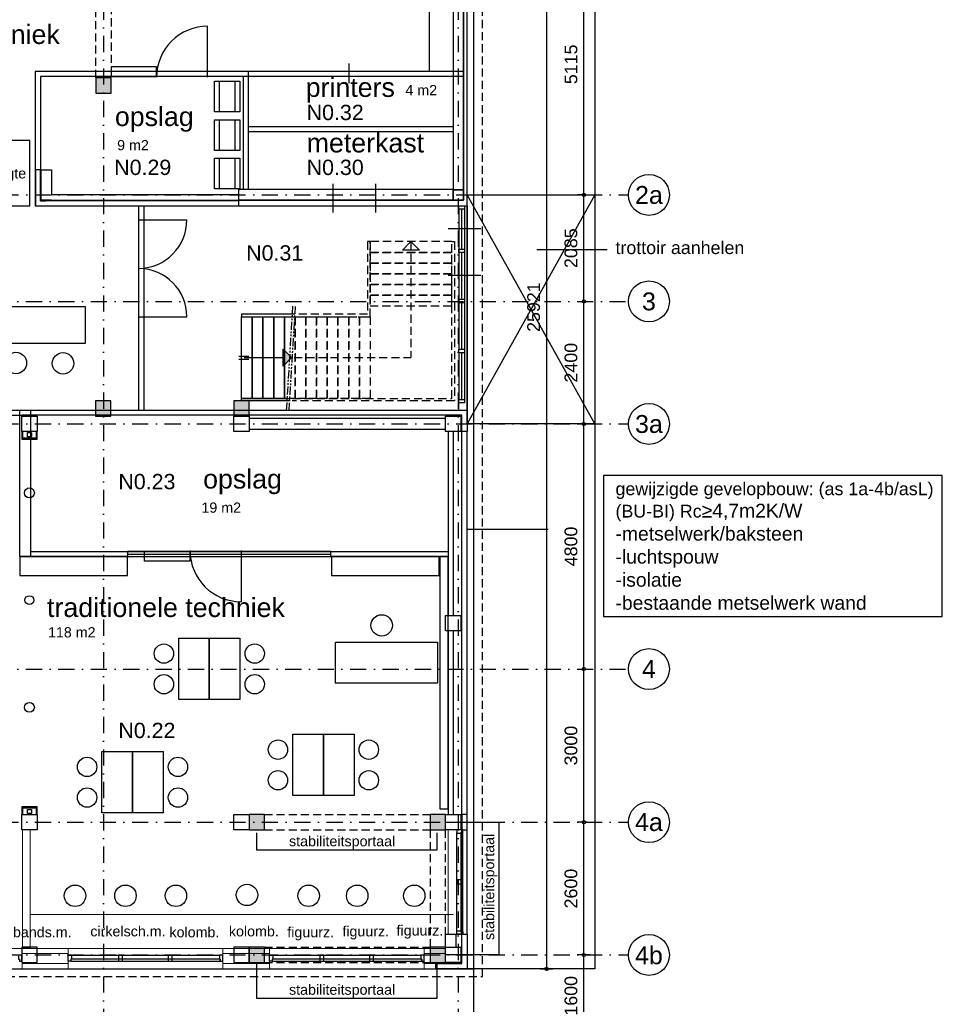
# Model space of a CAD drawing. Header units: millimetres. Extents: x 1137596 to 6076935, y -417599 to 265181.
# Tile 17 of 47: x 1212058 to 1230133, y -320038 to -300755. Entities that reach past the tile are written whole.
import ezdxf
from ezdxf.enums import TextEntityAlignment as Align

# ---------------------------------------------------------------- set-up
doc = ezdxf.new("R2010")
doc.units = ezdxf.units.MM
doc.header["$LTSCALE"] = 50
doc.header["$PDMODE"] = 3
doc.header["$PDSIZE"] = 1
for name, pattern in [('DASHDOT2', [12.7, 6.35, -3.175, 0, -3.175]), ('HIDDEN2', [4.7625, 3.175, -1.5875]), ('PHANTOM2', [31.75, 15.875, -3.175, 3.175, -3.175, 3.175, -3.175])]:
    doc.linetypes.add(name, pattern=pattern)
doc.layers.get('0').update_dxf_attribs({"linetype": 'CONTINUOUS'})
doc.layers.get('DEFPOINTS').update_dxf_attribs({"linetype": 'CONTINUOUS'})
for name, color, linetype in [('Afbreek-Alg-Az', 8, 'PHANTOM2'), ('AL21----_BUITENWAND', 3, 'CONTINUOUS'), ('AL22----_BINNENWAND', 3, 'CONTINUOUS'), ('AL24----_TRAPPEN', 1, 'CONTINUOUS'), ('AL28----_KONSTRUKTIES', 4, 'CONTINUOUS'), ('AL31----_BUITENKOZIJN', 2, 'CONTINUOUS'), ('Alg-Dun-Arc', 8, 'CONTINUOUS'), ('bib', 7, 'CONTINUOUS'), ('bib @ 100', 7, 'CONTINUOUS'), ('BiWand-Bakst-Drs', 3, 'CONTINUOUS'), ('BuKoz-Hout-Drs', 2, 'CONTINUOUS'), ('DIM25', 1, 'CONTINUOUS'), ('Inricht-Alg-Az', 1, 'CONTINUOUS'), ('InrOpslag-Alg-Az', 1, 'CONTINUOUS'), ('stalen kolom', 1, 'CONTINUOUS'), ('Stramien-Alg-Az', 9, 'DASHDOT2'), ('Stramien-Alg-Drs', 8, 'CONTINUOUS'), ('Stramien-Alg-Txt', 2, 'CONTINUOUS'), ('Txt25', 2, 'CONTINUOUS'), ('TXT25-Oppvl', 2, 'CONTINUOUS'), ('TXT35', 3, 'CONTINUOUS')]:
    doc.layers.add(name, color=color, linetype=linetype)
doc.styles.add('BOS3', font='arial.ttf')
doc.dimstyles.new('BOS3', dxfattribs={"dimtxt": 2.5, "dimasz": 1.25, "dimexe": 1.25, "dimexo": 0, "dimgap": 1.25, "dimtad": 1, "dimdec": 3, "dimdsep": 46, "dimtxsty": 'BOS3', "dimblk": 'SMALL', "dimblk1": 'SMALL', "dimblk2": 'SMALL', "dimsah": 1, "dimcen": 2.5, "dimclrd": 1, "dimclre": 1, "dimclrt": 2, "dimadec": 4, "dimazin": 2, "dimtfac": 0.4, "dimtdec": 0, "dimtix": 1, "dimtmove": 2, "dimatfit": 3, "dimfxl": 1.25, "dimfxlon": 1, "dimtvp": 1, "dimtolj": 1, "dimarcsym": 0})

# ---------------------------------------------------------------- blocks, each defined once
blk = doc.blocks.new('*U247')
at = {"layer": 'Stramien-Alg-Drs'}
blk.add_circle((-4, 0), 4, dxfattribs=at)
at = {"layer": 'Stramien-Alg-Txt', "style": 'BOS3'}
blk.add_attdef('TEKST', text='', height=3.5, dxfattribs=at).set_placement((-4, 0), align=Align.MIDDLE)
blk = doc.blocks.new('_Small')
at = {"color": 0, "linetype": 'ByBlock', "lineweight": -2}
blk.add_circle((0, 0), 0.25, dxfattribs=at)
blk = doc.blocks.new('*D212')
at = {"layer": 'DEFPOINTS', "color": 0, "transparency": 16777216}
for p in [(775214, -579917), (775531, -579917), (774675, -584717)]:
    blk.add_point(p, dxfattribs=at)
at = {"layer": 'DIM25', "color": 1, "lineweight": -2, "transparency": 16777216}
for p, q in [((775406, -579917), (775656, -579917)), ((775531, -584717), (775531, -579917)), ((775406, -584717), (775656, -584717))]:
    blk.add_line(p, q, dxfattribs=at)
at = {"layer": 'DIM25', "color": 1, "lineweight": -2, "transparency": 16777216, "xscale": 125, "yscale": 125, "zscale": 125}
for p, rotation in [((775531, -579917), 90), ((775531, -584717), 270)]:
    blk.add_blockref('_Small', p, dxfattribs=dict(at, rotation=rotation))
at = {"layer": 'DIM25', "color": 2, "transparency": 16777216, "insert": (775278, -582317), "char_height": 250, "attachment_point": 5, "rotation": 90, "style": 'BOS3'}
blk.add_mtext('\\A1;4800', dxfattribs=at)
blk = doc.blocks.new('*D213')
at = {"layer": 'DEFPOINTS', "color": 0, "transparency": 16777216}
for p in [(775531, -590317), (775810, -590317), (775584, -591917)]:
    blk.add_point(p, dxfattribs=at)
at = {"layer": 'DIM25', "color": 1, "lineweight": -2, "transparency": 16777216}
for p, q in [((775656, -590317), (775406, -590317)), ((775531, -591917), (775531, -590317)), ((775531, -591917), (775406, -591917))]:
    blk.add_line(p, q, dxfattribs=at)
at = {"layer": 'DIM25', "color": 1, "lineweight": -2, "transparency": 16777216, "xscale": 125, "yscale": 125, "zscale": 125}
for p, rotation in [((775531, -590317), 90), ((775531, -591917), 270)]:
    blk.add_blockref('_Small', p, dxfattribs=dict(at, rotation=rotation))
at = {"layer": 'DIM25', "color": 2, "transparency": 16777216, "insert": (775278, -591117), "char_height": 250, "attachment_point": 5, "rotation": 90, "style": 'BOS3'}
blk.add_mtext('\\A1;1600', dxfattribs=at)
blk = doc.blocks.new('*D214')
at = {"layer": 'DEFPOINTS', "color": 0, "transparency": 16777216}
for p in [(775531, -587717), (775710, -587717), (775810, -590317)]:
    blk.add_point(p, dxfattribs=at)
at = {"layer": 'DIM25', "color": 1, "lineweight": -2, "transparency": 16777216}
for p, q in [((775585, -587717), (775406, -587717)), ((775531, -590317), (775531, -587717)), ((775656, -590317), (775406, -590317))]:
    blk.add_line(p, q, dxfattribs=at)
at = {"layer": 'DIM25', "color": 1, "lineweight": -2, "transparency": 16777216, "xscale": 125, "yscale": 125, "zscale": 125}
for p, rotation in [((775531, -587717), 90), ((775531, -590317), 270)]:
    blk.add_blockref('_Small', p, dxfattribs=dict(at, rotation=rotation))
at = {"layer": 'DIM25', "color": 2, "transparency": 16777216, "insert": (775278, -589017), "char_height": 250, "attachment_point": 5, "rotation": 90, "style": 'BOS3'}
blk.add_mtext('\\A1;2600', dxfattribs=at)
blk = doc.blocks.new('*D215')
at = {"layer": 'DEFPOINTS', "color": 0, "transparency": 16777216}
for p in [(774675, -584717), (775531, -584717), (775710, -587717)]:
    blk.add_point(p, dxfattribs=at)
at = {"layer": 'DIM25', "color": 1, "lineweight": -2, "transparency": 16777216}
for p, q in [((775406, -584717), (775656, -584717)), ((775531, -587717), (775531, -584717)), ((775585, -587717), (775406, -587717))]:
    blk.add_line(p, q, dxfattribs=at)
at = {"layer": 'DIM25', "color": 1, "lineweight": -2, "transparency": 16777216, "xscale": 125, "yscale": 125, "zscale": 125}
for p, rotation in [((775531, -584717), 90), ((775531, -587717), 270)]:
    blk.add_blockref('_Small', p, dxfattribs=dict(at, rotation=rotation))
at = {"layer": 'DIM25', "color": 2, "transparency": 16777216, "insert": (775278, -586217), "char_height": 250, "attachment_point": 5, "rotation": 90, "style": 'BOS3'}
blk.add_mtext('\\A1;3000', dxfattribs=at)
blk = doc.blocks.new('*D216')
at = {"layer": 'DEFPOINTS', "color": 0, "transparency": 16777216}
for p in [(775531, -570317), (775711, -570317), (775692, -575432)]:
    blk.add_point(p, dxfattribs=at)
at = {"layer": 'DIM25', "color": 1, "lineweight": -2, "transparency": 16777216}
for p, q in [((775586, -570317), (775406, -570317)), ((775531, -575432), (775531, -570317)), ((775567, -575432), (775406, -575432))]:
    blk.add_line(p, q, dxfattribs=at)
at = {"layer": 'DIM25', "color": 1, "lineweight": -2, "transparency": 16777216, "xscale": 125, "yscale": 125, "zscale": 125}
for p, rotation in [((775531, -570317), 90), ((775531, -575432), 270)]:
    blk.add_blockref('_Small', p, dxfattribs=dict(at, rotation=rotation))
at = {"layer": 'DIM25', "color": 2, "transparency": 16777216, "insert": (775278, -572875), "char_height": 250, "attachment_point": 5, "rotation": 90, "style": 'BOS3'}
blk.add_mtext('\\A1;5115', dxfattribs=at)
blk = doc.blocks.new('*D217')
at = {"layer": 'DEFPOINTS', "color": 0, "transparency": 16777216}
for p in [(775174, -577518), (775531, -577518), (775214, -579918)]:
    blk.add_point(p, dxfattribs=at)
at = {"layer": 'DIM25', "color": 1, "lineweight": -2, "transparency": 16777216}
for p, q in [((775406, -577518), (775656, -577518)), ((775531, -579918), (775531, -577518)), ((775406, -579918), (775656, -579918))]:
    blk.add_line(p, q, dxfattribs=at)
at = {"layer": 'DIM25', "color": 1, "lineweight": -2, "transparency": 16777216, "xscale": 125, "yscale": 125, "zscale": 125}
for p, rotation in [((775531, -577518), 90), ((775531, -579918), 270)]:
    blk.add_blockref('_Small', p, dxfattribs=dict(at, rotation=rotation))
at = {"layer": 'DIM25', "color": 2, "transparency": 16777216, "insert": (775278, -578718), "char_height": 250, "attachment_point": 5, "rotation": 90, "style": 'BOS3'}
blk.add_mtext('\\A1;2400', dxfattribs=at)
blk = doc.blocks.new('*D218')
at = {"layer": 'DEFPOINTS', "color": 0, "transparency": 16777216}
for p in [(775531, -575432), (775692, -575432), (775174, -577517)]:
    blk.add_point(p, dxfattribs=at)
at = {"layer": 'DIM25', "color": 1, "lineweight": -2, "transparency": 16777216}
for p, q in [((775567, -575432), (775406, -575432)), ((775531, -577517), (775531, -575432)), ((775406, -577517), (775656, -577517))]:
    blk.add_line(p, q, dxfattribs=at)
at = {"layer": 'DIM25', "color": 1, "lineweight": -2, "transparency": 16777216, "xscale": 125, "yscale": 125, "zscale": 125}
for p, rotation in [((775531, -575432), 90), ((775531, -577517), 270)]:
    blk.add_blockref('_Small', p, dxfattribs=dict(at, rotation=rotation))
at = {"layer": 'DIM25', "color": 2, "transparency": 16777216, "insert": (775278, -576475), "char_height": 250, "attachment_point": 5, "rotation": 90, "style": 'BOS3'}
blk.add_mtext('\\A1;2085', dxfattribs=at)
blk = doc.blocks.new('*D222')
at = {"layer": 'DEFPOINTS', "color": 0, "transparency": 16777216}
for p in [(773241, -564669), (773241, -590590), (774799, -590590)]:
    blk.add_point(p, dxfattribs=at)
at = {"layer": 'DIM25', "color": 1, "lineweight": -2, "transparency": 16777216}
for p, q in [((774674, -564669), (774924, -564669)), ((774799, -564669), (774799, -590590)), ((774674, -590590), (774924, -590590))]:
    blk.add_line(p, q, dxfattribs=at)
at = {"layer": 'DIM25', "color": 1, "lineweight": -2, "transparency": 16777216, "xscale": 125, "yscale": 125, "zscale": 125}
for p, rotation in [((774799, -564669), 90), ((774799, -590590), 270)]:
    blk.add_blockref('_Small', p, dxfattribs=dict(at, rotation=rotation))
at = {"layer": 'DIM25', "color": 2, "transparency": 16777216, "insert": (774547, -577629), "char_height": 250, "attachment_point": 5, "rotation": 90, "style": 'BOS3'}
blk.add_mtext('\\A1;25921', dxfattribs=at)
blk = doc.blocks.new('bureau 2000-800-750')
at = {"layer": 'Inricht-Alg-Az'}
blk.add_lwpolyline([(0, 0), (2000, 0), (2000, 800), (0, 800)], close=True, dxfattribs=at)
blk = doc.blocks.new('kolom_1')
at = {"layer": 'stalen kolom'}
blk.add_lwpolyline([(0, 0), (300, 0), (300, 300), (0, 300)], close=True, dxfattribs=at)
blk = doc.blocks.new('trap_bgg')
at = {"layer": 'Alg-Dun-Arc', "transparency": 33554687}
h = blk.add_hatch(color=1, dxfattribs=at)
h.dxf.hatch_style = 1
h.paths.add_polyline_path([(764, 1016), (930, 850), (764, 684)])
at = {"layer": 'Afbreek-Alg-Az', "ltscale": 0.2}
for points in [[(832, -191), (957, 1854)], [(882, -195), (1007, 1851)]]:
    blk.add_lwpolyline(points, dxfattribs=at)
at = {"layer": 'stalen kolom', "linetype": 'HIDDEN2'}
for points in [[(948, 50), (4070, 50), (4070, 50), (4070, 3120), (4120, 3120), (4120, 0), (945, 0)], [(1044, 1650), (2420, 1650), (2420, 1650), (2470, 1650), (2470, 3120), (2420, 3120), (2420, 1700), (1047, 1700)], [(3270, 3120), (3270, 850)], [(994, 1650), (1000, 1650), (1000, 50), (898, 50)], [(980, 850), (3270, 850)]]:
    blk.add_lwpolyline(points, dxfattribs=at)
for points in [[(2470, 2910), (4070, 2910), (4070, 3120), (2470, 3120)], [(2470, 2700), (4070, 2700), (4070, 2910), (2470, 2910)], [(2470, 2490), (4070, 2490), (4070, 2700), (2470, 2700)], [(2470, 2280), (4070, 2280), (4070, 2490), (2470, 2490)], [(2470, 2070), (4070, 2070), (4070, 2280), (2470, 2280)], [(2470, 1860), (4070, 1860), (4070, 2070), (2470, 2070)], [(1000, 50), (1000, 1650), (1210, 1650), (1210, 50)], [(1210, 50), (1210, 1650), (1420, 1650), (1420, 50)], [(1420, 50), (1420, 1650), (1630, 1650), (1630, 50)], [(1630, 50), (1630, 1650), (1840, 1650), (1840, 50)], [(1840, 50), (1840, 1650), (2050, 1650), (2050, 50)], [(2050, 50), (2050, 1650), (2260, 1650), (2260, 50)], [(2260, 50), (2260, 1650), (2470, 1650), (2470, 50)]]:
    blk.add_lwpolyline(points, close=True, dxfattribs=at)
at = {"layer": 'stalen kolom'}
for points in [[(3104, 2954), (3270, 3120), (3436, 2954)], [(-50, 50), (-50, 1650), (160, 1650), (160, 50)], [(160, 50), (160, 1650), (370, 1650), (370, 50)], [(370, 50), (370, 1650), (580, 1650), (580, 50)], [(580, 50), (580, 1650), (790, 1650), (790, 50)], [(764, 1016), (930, 850), (764, 684)]]:
    blk.add_lwpolyline(points, close=True, dxfattribs=at)
for points in [[(-50, 1700), (-50, 1650), (994, 1650)], [(997, 1700), (-50, 1700)], [(848, 50), (790, 50), (790, 1650), (944, 1650)], [(930, 850), (764, 1016), (764, 850)], [(-105, 880), (96, 880)], [(-105, 820), (96, 820)], [(0, 850), (764, 850)], [(930, 850), (764, 684), (764, 850)], [(-50, 0), (-50, 50), (898, 50)], [(895, 0), (-50, 0)]]:
    blk.add_lwpolyline(points, dxfattribs=at)
blk = doc.blocks.new('tijdelijk')
at = {"layer": 'Alg-Dun-Arc', "transparency": 33554687}
h = blk.add_hatch(color=256, dxfattribs=at)
h.dxf.hatch_style = 1
h.paths.add_polyline_path([(22196, 5576), (22496, 5576), (22496, 5876), (22196, 5876)])
h = blk.add_hatch(color=256, dxfattribs=at)
h.dxf.hatch_style = 1
h.paths.add_polyline_path([(22191, -749), (22491, -749), (22491, -449), (22191, -449)])
h = blk.add_hatch(color=256, dxfattribs=at)
h.dxf.hatch_style = 1
h.paths.add_polyline_path([(24900, -750), (25200, -750), (25200, -450), (24900, -450)])
h = blk.add_hatch(color=256, dxfattribs=at)
h.dxf.hatch_style = 1
h.paths.add_polyline_path([(25200, -8850), (25500, -8850), (25500, -8550), (25200, -8550)])
h = blk.add_hatch(color=256, dxfattribs=at)
h.dxf.hatch_style = 1
h.paths.add_polyline_path([(28750, -8850), (29050, -8850), (29050, -8550), (28750, -8550)])
h = blk.add_hatch(color=256, dxfattribs=at)
h.dxf.hatch_style = 1
h.paths.add_polyline_path([(25200, -11450), (25500, -11450), (25500, -11150), (25200, -11150)])
h = blk.add_hatch(color=256, dxfattribs=at)
h.dxf.hatch_style = 1
h.paths.add_polyline_path([(28750, -11450), (29050, -11450), (29050, -11150), (28750, -11150)])
at = {"layer": 'stalen kolom', "linetype": 'HIDDEN2'}
for points in [[(22196, 5876), (22196, 13235)], [(22496, 13235), (22496, 5876)], [(25500, -8550), (28750, -8550)], [(25500, -8850), (28750, -8850)], [(28750, -8850), (28750, -11150)], [(29050, -11150), (29050, -8850)], [(25500, -11150), (28750, -11150)], [(25500, -11450), (28750, -11450)]]:
    blk.add_lwpolyline(points, dxfattribs=at)
at = {"layer": 'bib'}
for name, p in [('kolom_1', (22196, 5576)), ('trap_bgg', (25102, -450)), ('kolom_1', (22191, -749)), ('kolom_1', (24900, -750)), ('kolom_1', (25200, -8850)), ('kolom_1', (28750, -8850)), ('kolom_1', (25200, -11450)), ('kolom_1', (28750, -11450))]:
    blk.add_blockref(name, p, dxfattribs=at)
blk = doc.blocks.new('H100059-_871429120820')
blk.add_lwpolyline([(0, 1200), (600, 1200), (600, 0), (0, 0)], close=True)
for centre in [(890, 900), (890, 300)]:
    blk.add_circle(centre, 190)
blk = doc.blocks.new('*U252')
at = {"layer": 'TXT25-Oppvl', "style": 'BOS3'}
blk.add_attdef('OPPERVLAKTE2', (0, -3), '', height=2, dxfattribs=at)
at = {"layer": 'TXT35', "style": 'BOS3'}
for tag, p, height in [('RUIMTENUMMER', (0, 4), 3), ('RUIMTENAAM', (0, 0), 2.5)]:
    blk.add_attdef(tag, p, '', height=height, dxfattribs=at)
blk = doc.blocks.new('stramienen')
at = {"layer": 'Stramien-Alg-Az'}
blk.add_line((730479.0585, -575432.0924), (776404.4477, -575432.0924), dxfattribs=at)
for points in [[(766120.6695, -557711.0234), (766120.6695, -629125.5137)], [(773070.6697, -557711.0234), (773070.6697, -629125.5137)], [(703629.6064, -577517.1403), (776404.4348, -577517.1403)], [(730479.0455, -579918.0172), (776404.4348, -579918.0172)], [(703629.6064, -584717.1403), (776404.4348, -584717.1403)], [(730479.0455, -587717.0956), (776404.4348, -587717.0956)], [(730479.0455, -590317.098), (776404.4351, -590317.098)]]:
    blk.add_lwpolyline(points, dxfattribs=at)
at = {"layer": 'bib @ 100', "xscale": 100, "yscale": 100, "zscale": 100}
for p, values in [((777204.4477, -575432.0924), {'TEKST': '2a'}), ((777204.4348, -577517.1403), {'TEKST': '3'}), ((777204.4348, -579918.0172), {'TEKST': '3a'}), ((777204.4348, -584717.1403), {'TEKST': '4'}), ((777204.4348, -587717.0956), {'TEKST': '4a'}), ((777204.4351, -590317.098), {'TEKST': '4b'})]:
    blk.add_blockref('*U247', p, dxfattribs=at).add_auto_attribs(values)
at = {"layer": 'DIM25'}
for base, p1, p2, picture, middle in [((774799.255, -590589.5966), (773241.2488, -564668.5968), (773241.2958, -590589.5966), '*D222', (774546.6117, -577629.0967)), ((775531.006, -570317.0923), (775691.7367, -575432.0924), (775711.09, -570317.0923), '*D216', (775278.3628, -572874.5923)), ((775531.006, -575432.1404), (775174.3151, -577517.1403), (775691.7367, -575432.1404), '*D218', (775278.3628, -576474.6403)), ((775531.006, -577518.0173), (775214.3338, -579918.0172), (775174.3151, -577518.0173), '*D217', (775278.3628, -578718.0172)), ((775531.006, -579917.1402), (774674.6723, -584717.1403), (775214.3338, -579917.1402), '*D212', (775278.3628, -582317.1402)), ((775531.006, -584717.0953), (775710.1059, -587717.0956), (774674.6723, -584717.0953), '*D215', (775278.2775, -586217.0954)), ((775531.006, -587717.0976), (775809.6933, -590317.098), (775710.1059, -587717.0976), '*D214', (775278.3628, -589017.0978)), ((775531.006, -590317.141), (775584.408, -591917.1412), (775809.6933, -590317.141), '*D213', (775278.3628, -591117.1411))]:
    dim = blk.add_linear_dim(base=base, p1=p1, p2=p2, angle=90, dimstyle='BOS3', override={"dimscale": 0, "dimtxt": 2.5, "dimasz": 1.25, "dimexe": 1.25, "dimexo": 1.25, "dimgap": 1.25, "dimclrt": 2, "dimfxl": 1.25, "dimfxlon": 1}, dxfattribs=at)
    dim.commit()
    dim.dimension.update_dxf_attribs({"geometry": picture, "text_midpoint": middle})

msp = doc.modelspace()

# ---------------------------------------------------------------- linework, layer by layer
at = {"color": 1}
for p, q in [((1215739.3282, -301883.1844), (1215739.3286, -300883.1844)), ((1218507.3868, -301610.7166), (1218507.3868, -301996.8196)), ((1214395.1622, -308401.5335), (1214395.155, -304401.5377)), ((1214495.1622, -308401.5335), (1214495.155, -304401.5376)), ((1214383.2143, -304675.1855), (1215333.2143, -304675.1816)), ((1220450.3554, -304841.6802), (1221094.9076, -304841.6802)), ((1220450.3554, -305756.1879), (1221094.9076, -305756.1879)), ((1214383.2178, -306575.035), (1215333.2178, -306575.0354)), ((1206956.9054, -308401.5365), (1212107.0457, -308401.5353)), ((1206956.9054, -308501.5365), (1212107.0457, -308501.5353)), ((1216394.6352, -311152.6206), (1216394.6357, -312152.6206))]:
    msp.add_line(p, q, dxfattribs=at)
at = {"color": 3, "lineweight": 0}
for p, q in [((1214739.5844, -301866.9418), (1214739.5845, -301760.563)), ((1215739.3282, -301760.5648), (1215739.328, -301866.9418)), ((1215394.8914, -311275.6203), (1215394.8916, -311169.2415)), ((1212106.5981, -318941.6184), (1213006.5981, -318941.6215)), ((1212106.5981, -319341.6188), (1212106.5981, -318941.6184)), ((1212106.5981, -319041.577), (1213006.5981, -319041.577)), ((1213006.5981, -319341.6219), (1213006.5981, -318941.6215)), ((1216038.1252, -318941.6318), (1216952.7699, -318941.6349)), ((1216038.1252, -319341.6323), (1216038.1252, -318941.6318)), ((1216038.1252, -319041.577), (1216952.7699, -319041.577)), ((1216952.7699, -319341.6355), (1216952.7699, -318941.6349)), ((1219984.297, -318941.6452), (1220401.7216, -318941.6467)), ((1219984.297, -319341.6459), (1219984.297, -318941.6452)), ((1219984.297, -319041.577), (1220401.7216, -319041.577)), ((1212106.5981, -319241.6188), (1213006.5981, -319241.6219)), ((1216038.1252, -319241.6323), (1216952.7699, -319241.6355)), ((1219984.297, -319241.6459), (1220207.7271, -319241.6467)), ((1212106.5981, -319341.6188), (1213006.5981, -319341.6219)), ((1216038.1252, -319341.6323), (1216952.7699, -319341.6355)), ((1219984.297, -319341.6459), (1220207.7268, -319341.6467))]:
    msp.add_line(p, q, dxfattribs=at)
at = {"color": 3}
for p, q in [((1216542.896, -304081.527), (1216542.896, -301766.9418)), ((1216442.896, -304081.5272), (1216442.896, -301866.9413)), ((1220621.6953, -304401.5277), (1220821.6953, -304401.5271)), ((1220721.7197, -318665.5898), (1220721.7197, -308821.528)), ((1220821.7197, -318665.5898), (1220821.7197, -308821.528))]:
    msp.add_line(p, q, dxfattribs=at)
at = {"color": 1, "lineweight": 0}
for p, q in [((1220657.714, -304401.5276), (1220621.6953, -304401.5277)), ((1220657.7198, -308257.6656), (1220657.7199, -308401.5287)), ((1220451.7109, -316621.5282), (1220451.7109, -318665.5898)), ((1208251.7214, -318941.6215), (1212101.7182, -318941.6215)), ((1213006.5981, -318941.6215), (1216038.1252, -318941.6215)), ((1216952.7699, -318941.6349), (1219984.297, -318941.6349)), ((1208251.7214, -319341.622), (1212101.7182, -319341.6325)), ((1213006.5981, -319341.622), (1216038.1252, -319341.6325)), ((1216952.7699, -319341.6355), (1219984.297, -319341.6459))]:
    msp.add_line(p, q, dxfattribs=at)
at = {"color": 1, "linetype": 'ByBlock'}
msp.add_line((1212263.291, -318281.5531), (1220551.6782, -318273.5668), dxfattribs=at)
at = {"color": 1}
msp.add_lwpolyline([(1220821.6767, -293437.7814), (1220950.9973, -293437.7814), (1220950.9973, -319344.0364), (1220821.7236, -319344.0368)], dxfattribs=at)
at = {"color": 3}
for points in [[(1220749.9949, -301766.9418), (1212364.354, -301766.9418), (1212364.354, -304400.7209), (1212564.838, -304401.5397)], [(1220749.9949, -301866.9418), (1212464.354, -301866.9418), (1212464.354, -304300.7608), (1212564.8779, -304301.5397)], [(1212267.7237, -311169.3498), (1220451.7076, -311169.3339)], [(1212063.9842, -311269.3499), (1220451.7078, -311269.3339)]]:
    msp.add_lwpolyline(points, dxfattribs=at)
for points in [[(1215875.2015, -301958.5085), (1216275.2015, -301958.5085), (1216275.2015, -302558.5085), (1215875.2015, -302558.5085)], [(1215972.8606, -301958.5085), (1216372.8606, -301958.5085), (1216372.8606, -302558.5085), (1215972.8606, -302558.5085)], [(1215875.2015, -302713.8167), (1216275.2015, -302713.8167), (1216275.2015, -303313.8167), (1215875.2015, -303313.8167)], [(1215972.8606, -302713.8167), (1216372.8606, -302713.8167), (1216372.8606, -303313.8167), (1215972.8606, -303313.8167)], [(1215875.2015, -303469.1249), (1216275.2015, -303469.1249), (1216275.2015, -304069.1249), (1215875.2015, -304069.1249)], [(1215972.8606, -303469.1249), (1216372.8606, -303469.1249), (1216372.8606, -304069.1249), (1215972.8606, -304069.1249)]]:
    msp.add_lwpolyline(points, close=True)
at = {"color": 1}
for points in [[(1207223.8375, -304400.5068), (1212253.813, -304400.5068), (1212253.813, -303123.4723), (1207223.8375, -303123.4723)], [(1212063.988, -311269.3499), (1212063.988, -311639.2656), (1214168.3646, -311639.2656), (1214168.3638, -311267.4696)], [(1218168.4704, -311269.3499), (1218168.4704, -311639.2656), (1220272.847, -311639.2656), (1220272.8463, -311267.4696)], [(1220451.7078, -311269.3339), (1220286.2604, -311269.3339), (1220286.2604, -316211.9256), (1220451.7078, -316211.9256)]]:
    msp.add_lwpolyline(points, close=True, dxfattribs=at)
at = {"color": 1, "linetype": 'ByBlock'}
msp.add_lwpolyline([(1210095.2024, -307092.3148), (1213345.3694, -307092.3148), (1213345.3694, -306377.839), (1210095.2024, -306377.839)], close=True, dxfattribs=at)
at = {"color": 3, "lineweight": 0}
msp.add_lwpolyline([(1212063.9828, -308501.5353), (1212063.988, -311269.3499)], dxfattribs=at)
msp.add_lwpolyline([(1212263.291, -318935.2912), (1212114.1479, -318935.2912), (1212114.1479, -316621.5356), (1212263.291, -316621.5356)], close=True, dxfattribs=at)
at = {"color": 1, "linetype": 'ByBlock'}
for centre in [(1211983.8168, -307477.6265), (1212907.1042, -307485.5669), (1219149.3471, -312617.1643), (1213142.0421, -317912.5779), (1214130.1166, -317912.5779), (1215118.1911, -317912.5779), (1216510.6342, -317895.6131), (1217718.5767, -317912.5779), (1218670.0949, -317912.5779), (1219787.9746, -317912.5779)]:
    msp.add_circle(centre, 210, dxfattribs=at)
at = {"color": 1}
for centre, radius, start, end in [((1215739.3284, -301883.1844), 1000, 89.99998703, 179.99998703), ((1214383.2143, -304675.1853), 950, 270.72030817, 0.00022031), ((1214383.2178, -306575.0352), 950, 359.99998772, 89.27989986), ((1216394.6354, -311152.6206), 1000, 180.00001297, 270.00001297)]:
    msp.add_arc(centre, radius, start, end, dxfattribs=at)
at = {"layer": 'AL21----_BUITENWAND'}
for p, q in [((1218195.1916, -303970.7786), (1218195.1916, -304529.0427)), ((1219025.7175, -303970.7786), (1219025.7175, -304529.0427)), ((1220821.6953, -304401.5271), (1220821.705, -308401.5286))]:
    msp.add_line(p, q, dxfattribs=at)
for points in [[(1216344.6982, -304401.5352), (1220821.6953, -304401.5271), (1220821.6843, -299164.1098), (1220751.6841, -299164.1098), (1220751.6804, -304286.515), (1220551.6933, -304286.515), (1220551.6933, -304291.5288), (1216344.6982, -304291.5362), (1216344.6982, -304401.5352)], [(1216544.698, -302844.7327), (1220551.6773, -302844.738)], [(1216544.6978, -302944.7327), (1220551.6772, -302944.738)], [(1212479.8379, -303692.5238), (1212464.8389, -303692.5238)], [(1216344.6963, -304081.5273), (1216344.6983, -304291.5288), (1220551.6934, -304291.5288), (1220551.6934, -304081.5217), (1216344.6963, -304081.5273), (1216344.6963, -304081.5273)], [(1212107.0457, -308401.5353), (1220821.705, -308401.5286), (1220821.705, -308821.528), (1220721.705, -308821.528), (1220721.705, -308501.5278), (1212107.0458, -308501.5354)], [(1220451.7041, -308821.5299), (1220451.7109, -312421.5287)], [(1220551.7041, -308821.5297), (1220551.7109, -312421.5285)], [(1220451.7109, -312721.5301), (1220451.7109, -316321.5287)], [(1220551.7109, -312721.5301), (1220551.7109, -316321.5287)], [(1220401.7216, -318921.5272), (1220401.7197, -318665.5898), (1220601.7207, -318665.5898), (1220601.7226, -318921.5272)], [(1220601.7207, -318665.5898), (1220723.4676, -318665.5898)]]:
    msp.add_lwpolyline(points, dxfattribs=at)
for points in [[(1220751.6804, -304086.5192), (1220751.6702, -299164.0999), (1220551.6702, -299164.0999), (1220551.6795, -304086.5192), (1220751.6804, -304086.5192)], [(1216551.7036, -308566.5349), (1216551.7055, -308776.5346), (1220401.705, -308776.529), (1220401.705, -308566.5293)], [(1220821.7177, -316621.5282), (1220821.7177, -316321.5287), (1220721.7187, -316321.5287), (1220721.7187, -316621.5282)], [(1220207.7268, -319341.5281), (1220207.7271, -319241.5301), (1220721.7226, -319241.5292), (1220721.7207, -318665.5898), (1220821.7197, -318665.5898), (1220821.7236, -319341.5272)]]:
    msp.add_lwpolyline(points, close=True, dxfattribs=at)
at = {"layer": 'AL22----_BINNENWAND'}
for points in [[(1216344.6982, -304301.5355), (1212464.8389, -304301.5394), (1212464.8389, -303692.5238), (1212364.8379, -303692.5238), (1212364.8379, -304401.5404), (1216344.6982, -304401.5352)], [(1212679.8384, -304286.5235), (1212479.8379, -304286.5235), (1212479.8379, -303692.5238), (1212679.8384, -303692.5238), (1212679.8384, -304186.5244)], [(1216344.6973, -304186.5036), (1212679.8385, -304186.5244)], [(1212679.8385, -304286.5234), (1216344.6983, -304286.5048)], [(1212121.7055, -308821.5355), (1212101.7087, -308821.5355), (1212101.7096, -308971.5353), (1212401.7045, -308971.5334), (1212401.705, -308821.5355), (1212381.706, -308821.5355), (1212381.706, -308951.5347), (1212121.7055, -308951.5347), (1212121.7055, -308821.5354)]]:
    msp.add_lwpolyline(points, dxfattribs=at)
for points in [[(1212063.9827, -308401.5353), (1212267.7222, -308401.5353), (1212267.7237, -311269.3499), (1212063.9841, -311269.3499)], [(1212401.7177, -316171.5345), (1212101.7182, -316171.5345), (1212101.7182, -316321.534), (1212121.717, -316321.534), (1212121.717, -316191.535), (1212381.7172, -316191.5331), (1212381.7172, -316321.534), (1212401.7177, -316321.534)]]:
    msp.add_lwpolyline(points, close=True, dxfattribs=at)
at = {"layer": 'AL24----_TRAPPEN', "linetype": 'HIDDEN2'}
msp.add_lwpolyline([(1194185.6821, -344671.5746), (1194185.8118, -319491.5975), (1194185.8118, -319491.5975), (1221121.7245, -319491.5975), (1221121.7245, -319491.5975), (1221121.7245, -293422.5202), (1221121.7245, -292522.5202), (1178973.6263, -292522.5202)], dxfattribs=at)
at = {"layer": 'AL24----_TRAPPEN'}
for points in [[(1216697.7599, -316682.1781), (1216697.7599, -317010.8928), (1220238.968, -317010.8928), (1220238.968, -316678.3093)], [(1216697.7599, -319221.538), (1216697.7599, -319918.6767), (1220238.968, -319918.6767), (1220238.968, -319221.5306)], [(1192081.6867, -321391.3795), (1192081.6867, -319341.577), (1220950.9973, -319341.577), (1220950.9973, -323572.5764), (1192081.6867, -323572.5764), (1192081.6867, -323327.5677)]]:
    msp.add_lwpolyline(points, dxfattribs=at)
at = {"layer": 'AL28----_KONSTRUKTIES'}
for points in [[(1220551.6804, -304086.5292), (1220551.6804, -304286.5292), (1220751.6804, -304286.5292), (1220751.6804, -304086.5292)], [(1212101.705, -308821.5355), (1212101.705, -308521.5359), (1212401.705, -308521.5359), (1212401.705, -308821.5355)], [(1216251.7041, -308821.5355), (1216251.7041, -308521.5359), (1216551.7041, -308521.5359), (1216551.7041, -308821.5355)], [(1220401.705, -308821.528), (1220401.705, -308521.5284), (1220701.705, -308521.5284), (1220701.705, -308821.528)], [(1220401.7128, -312721.5282), (1220401.7128, -312421.5286), (1220701.7128, -312421.5286), (1220701.7128, -312721.5282)], [(1212101.7182, -316621.5356), (1212101.7182, -316321.536), (1212401.7182, -316321.536), (1212401.7182, -316621.5356)], [(1216251.7172, -316621.5356), (1216251.7172, -316321.536), (1216551.7172, -316321.536), (1216551.7172, -316621.5356)], [(1220401.7128, -316621.5282), (1220401.7128, -316321.5286), (1220701.7128, -316321.5286), (1220701.7128, -316621.5282)], [(1212101.7182, -318921.5397), (1212101.7182, -319221.5393), (1212401.7182, -319221.5393), (1212401.7182, -318921.5397)], [(1216251.7172, -318921.5397), (1216251.7172, -319221.5393), (1216551.7172, -319221.5393), (1216551.7172, -318921.5397)], [(1220401.7216, -319221.5306), (1220401.7216, -318921.531), (1220701.7216, -318921.531), (1220701.7216, -319221.5306)]]:
    msp.add_lwpolyline(points, close=True, dxfattribs=at)
for points in [[(1212283.5105, -308841.5418), (1212283.5105, -308841.5418, -0.4166721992), (1212288.5529, -308846.5418), (1212288.5529, -308916.5418, -0.4142135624), (1212283.5529, -308921.5418), (1212213.5529, -308921.5418, -0.4142135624), (1212208.5529, -308916.5418), (1212208.5529, -308846.5418, -0.4142135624), (1212213.5529, -308841.5418), (1212283.5947, -308841.5418)], [(1212283.5218, -316221.5406), (1212283.5218, -316221.5406, -0.4166721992), (1212288.5641, -316226.5406), (1212288.5641, -316296.5406, -0.4142135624), (1212283.5641, -316301.5406), (1212213.5641, -316301.5406, -0.4142135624), (1212208.5641, -316296.5406), (1212208.5641, -316226.5406, -0.4142135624), (1212213.5641, -316221.5406), (1212283.6059, -316221.5406)]]:
    msp.add_lwpolyline(points, format="xyb", dxfattribs=at)
for centre, radius in [((1212248.5578, -310021.3308), 97), ((1212248.5578, -312121.7523), 87), ((1212248.5578, -314222.1738), 97)]:
    msp.add_circle(centre, radius, dxfattribs=at)
at = {"layer": 'AL31----_BUITENKOZIJN'}
for points in [[(1220771.714, -304401.5276), (1220771.714, -304468.5271), (1220657.714, -304468.5271), (1220657.714, -304401.5276)], [(1220771.7153, -305249.9567), (1220771.7153, -305316.9581), (1220657.7153, -305316.9581), (1220657.7153, -305249.9567)], [(1220771.7169, -306229.9567), (1220771.7169, -306296.9581), (1220657.7169, -306296.9581), (1220657.7169, -306229.9567)], [(1220771.7184, -307209.9567), (1220771.7184, -307276.9581), (1220657.7184, -307276.9581), (1220657.7184, -307209.9567)], [(1220771.7198, -308190.6661), (1220771.7198, -308257.6656), (1220657.7198, -308257.6656), (1220657.7198, -308190.6661)], [(1220697.7177, -318615.582), (1220737.7158, -318615.582), (1220737.7211, -316671.5213), (1220697.7199, -316671.5213)], [(1220623.7158, -317599.8435), (1220623.7158, -317679.8438), (1220737.7184, -317679.8438), (1220737.7184, -317599.8435)], [(1214072.3376, -319077.162), (1213992.3372, -319077.162), (1213992.3372, -319191.1647), (1214072.3376, -319191.1647)], [(1215043.805, -319077.162), (1214963.8047, -319077.162), (1214963.8047, -319191.1647), (1215043.805, -319191.1647)], [(1218018.5093, -319077.1754), (1217938.509, -319077.1754), (1217938.509, -319191.1781), (1218018.5093, -319191.1781)], [(1218989.9768, -319077.1754), (1218909.9765, -319077.1754), (1218909.9765, -319191.1781), (1218989.9768, -319191.1781)], [(1213056.5991, -319151.164), (1213056.5991, -319191.162), (1215988.1321, -319191.1673), (1215988.1321, -319151.1662)], [(1217002.7709, -319151.1774), (1217002.7709, -319191.1754), (1219934.3039, -319191.1807), (1219934.3039, -319151.1796)]]:
    msp.add_lwpolyline(points, close=True, dxfattribs=at)
for points in [[(1220657.714, -304468.5271), (1220657.7184, -307209.9567)], [(1220711.7149, -304468.5271), (1220711.7159, -305249.9567)], [(1220771.714, -304468.5271), (1220771.7184, -307209.9567)], [(1220711.716, -305316.9581), (1220711.7172, -306229.9567)], [(1220711.7173, -306296.9581), (1220711.7184, -307209.9567)], [(1220657.7184, -307276.9581), (1220657.7198, -308190.6661)], [(1220711.7184, -307276.9581), (1220711.7198, -308190.6661)], [(1220771.7184, -307276.9581), (1220771.7198, -308190.6661)], [(1220737.7177, -316621.5204), (1220623.7168, -316621.5282), (1220623.7168, -316688.5235), (1220697.7177, -316688.5235), (1220697.7177, -316671.5213), (1220737.7177, -316671.5208), (1220737.7177, -316621.5282)], [(1220623.7158, -318598.5791), (1220623.7158, -316681.1083)], [(1220737.7177, -318665.5908), (1220623.7168, -318665.583), (1220623.7168, -318598.5876), (1220697.7177, -318598.5876), (1220697.7177, -318615.5898), (1220737.7177, -318615.5904), (1220737.7177, -318665.583)], [(1212101.726, -319191.164), (1212101.7182, -319077.163), (1212034.7229, -319077.163), (1212034.7229, -319151.164), (1212051.7251, -319151.164), (1212051.7256, -319191.164), (1212101.7182, -319191.164)], [(1213006.5903, -319191.164), (1213006.5981, -319077.163), (1213073.5935, -319077.163), (1213073.5935, -319151.164), (1213056.5913, -319151.164), (1213056.5907, -319191.164), (1213006.5981, -319191.164)], [(1213073.602, -319077.162), (1215978.5452, -319077.162)], [(1216038.1331, -319191.164), (1216038.1252, -319077.163), (1215971.1299, -319077.163), (1215971.1299, -319151.164), (1215988.1321, -319151.164), (1215988.1326, -319191.164), (1216038.1252, -319191.164)], [(1216952.7621, -319191.1774), (1216952.7699, -319077.1764), (1217019.7652, -319077.1764), (1217019.7652, -319151.1774), (1217002.763, -319151.1774), (1217002.7625, -319191.1774), (1216952.7699, -319191.1774)], [(1217019.7738, -319077.1754), (1219924.7169, -319077.1754)], [(1219984.3048, -319191.1774), (1219984.297, -319077.1764), (1219917.3017, -319077.1764), (1219917.3017, -319151.1774), (1219934.3039, -319151.1774), (1219934.3044, -319191.1774), (1219984.297, -319191.1774)]]:
    msp.add_lwpolyline(points, dxfattribs=at)
at = {"layer": 'bib', "color": 1, "linetype": 'ByBlock'}
msp.add_lwpolyline([(1220551.6702, -299164.0999), (1220081.7519, -299164.1029), (1220081.7686, -301766.9418)], dxfattribs=at)
at = {"layer": 'BuKoz-Hout-Drs'}
msp.add_line((1214168.3639, -311219.4755), (1218152.4996, -311219.4755), dxfattribs=at)
for points in [[(1213847.6313, -301866.9418), (1214738.6754, -301866.9418), (1214738.6754, -301675.0726), (1213847.6313, -301675.0726)], [(1214168.3639, -311269.3459), (1218152.4996, -311269.3459), (1218152.4996, -311169.6051), (1214168.3639, -311169.6051)], [(1214502.9384, -311168.8632), (1215393.9825, -311168.8632), (1215393.9825, -311360.7324), (1214502.9384, -311360.7324)]]:
    msp.add_lwpolyline(points, close=True, dxfattribs=at)
at = {"layer": 'stalen kolom'}
msp.add_lwpolyline([(1220401.7216, -316471.5357), (1221447.6982, -316471.5357), (1221447.6982, -319071.5381), (1220401.7128, -319071.5308)], dxfattribs=at)
at = {"layer": 'Txt25'}
for points in [[(1220822.9527, -293422.5204), (1223322.9527, -293422.5204), (1223322.9527, -319344.0297), (1220821.7236, -319341.5272)], [(1223322.9527, -308672.4573), (1220821.6948, -304186.5325)], [(1223322.9527, -304186.5325), (1220821.705, -308672.4573)]]:
    msp.add_lwpolyline(points, dxfattribs=at)
for points in [[(1223322.9527, -308672.4573), (1220821.6948, -308672.4573), (1220821.6948, -304186.5325), (1223322.9527, -304186.5325)], [(1223495.2082, -312443.1719), (1230132.5195, -312443.1719), (1230132.5195, -309680.5032), (1223495.2082, -309680.5032)]]:
    msp.add_lwpolyline(points, close=True, dxfattribs=at)

# ---------------------------------------------------------------- block references
msp.add_blockref('stramienen', (447580.4278, 271245.5598))
at = {"layer": 'bib', "color": 1, "linetype": 'ByBlock', "xscale": -1, "rotation": 180.0001087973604}
msp.add_blockref('bureau 2000-800-750', (1218242.2827, -312945.7054), dxfattribs=at)
at = {"layer": 'bib @ 100'}
ref = msp.add_blockref('*U252', (1217679.3622, -303121.1751), dxfattribs=dict(at, xscale=100, yscale=100, zscale=100))
ref.add_attrib('RUIMTENUMMER', 'N0.32', (1217679.3622, -302721.1751), dxfattribs={"layer": 'TXT35', "height": 300, "style": 'BOS3'})
ref = msp.add_blockref('*U252', (1213909.1899, -304196.2557), dxfattribs=dict(at, xscale=100, yscale=100, zscale=100))
ref.add_attrib('RUIMTENUMMER', 'N0.29', (1213909.1899, -303796.2557), dxfattribs={"layer": 'TXT35', "height": 300, "style": 'BOS3'})
ref = msp.add_blockref('*U252', (1217679.3622, -304196.2557), dxfattribs=dict(at, xscale=100, yscale=100, zscale=100))
ref.add_attrib('RUIMTENUMMER', 'N0.30', (1217679.3622, -303796.2557), dxfattribs={"layer": 'TXT35', "height": 300, "style": 'BOS3'})
ref = msp.add_blockref('*U252', (1216494.4998, -305871.9311), dxfattribs=dict(at, xscale=100, yscale=100, zscale=100))
ref.add_attrib('RUIMTENUMMER', 'N0.31', (1216494.4998, -305471.9311), dxfattribs={"layer": 'TXT35', "height": 300, "style": 'BOS3'})
ref = msp.add_blockref('*U252', (1213991.0254, -310350.9602), dxfattribs=dict(at, xscale=100, yscale=100, zscale=100))
ref.add_attrib('RUIMTENUMMER', 'N0.23', (1213991.0254, -309950.9602), dxfattribs={"layer": 'TXT35', "height": 300, "style": 'BOS3'})
ref = msp.add_blockref('*U252', (1213991.0254, -315223.9028), dxfattribs=dict(at, xscale=100, yscale=100, zscale=100))
ref.add_attrib('RUIMTENUMMER', 'N0.22', (1213991.0254, -314823.9028), dxfattribs={"layer": 'TXT35', "height": 300, "style": 'BOS3'})
at = {"layer": 'BiWand-Bakst-Drs'}
msp.add_blockref('tijdelijk', (1191351.6867, -307771.5676), dxfattribs=at)
at = {"layer": 'InrOpslag-Alg-Az', "rotation": 179.9999999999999}
for p in [(1215772.3546, -312869.4648), (1218007.471, -314750.346), (1214268.4686, -315088.3359)]:
    msp.add_blockref('H100059-_871429120820', p, dxfattribs=at)
at = {"layer": 'InrOpslag-Alg-Az'}
for p in [(1215772.3546, -314069.4648), (1218007.471, -315950.346), (1214268.4686, -316288.3359)]:
    msp.add_blockref('H100059-_871429120820', p, dxfattribs=at)

# ---------------------------------------------------------------- texts
at = {"style": 'BOS3'}
for s, p in [('innovatieve techniek', (1208097.1896, -301230.3521)), ('printers', (1217661.2925, -302267.1382)), ('opslag', (1213922.9964, -302838.1276)), ('meterkast', (1217680.5444, -303354.0058)), ('opslag', (1215651.9445, -309936.4151)), ('traditionele techniek', (1212594.1528, -312452.8423))]:
    msp.add_text(s, height=375, dxfattribs=at).set_placement(p)
at = {"color": 1, "style": 'BOS3'}
for s, p in [('4 m2', (1219924.6178, -302234.2487)), ('9 m2', (1214277.4949, -303311.9598)), ('19 m2', (1216006.443, -310410.2473)), ('118 m2', (1213078.287, -312851.7818)), ('stabiliteitsportaal', (1218374.6962, -316942.7249)), ('bands.m.', (1212500.8763, -318724.5605)), ('cirkelsch.m.', (1214179.1765, -318707.4502)), ('kolomb.', (1215480.7139, -318724.5605)), ('kolomb.', (1216645.2505, -318707.4502)), ('figuurz.', (1217758.4107, -318724.5605)), ('figuurz.', (1218837.3186, -318707.4502)), ('figuurz.', (1219899.0983, -318690.3415)), ('stabiliteitsportaal', (1218374.6962, -319850.5088))]:
    msp.add_text(s, height=200, dxfattribs=at).set_placement(p, align=Align.CENTER)
msp.add_text('stabiliteitsportaal', height=200, rotation=90, dxfattribs=at).set_placement((1221353.8332, -317738.2389), align=Align.CENTER)
at = {"color": 1, "insert": (1207400.7796, -303330.0369), "char_height": 200, "attachment_point": 1, "style": 'BOS3'}
msp.add_mtext_dynamic_manual_height_columns('tpv OSB blank gelakte wanden, plint toepassen van betonvezelplaat hoogte plint =400mm ', width=5108.882155, gutter_width=1250, heights=[0], dxfattribs=at)
at = {"layer": 'Txt25', "char_height": 250, "attachment_point": 1, "style": 'BOS3'}
for s, insert in [('trottoir aanhelen', (1223729.7633, -305094.5938)), ('gewijzigde gevelopbouw: (as 1a-4b/asL) (BU-BI) Rc{\\H1.0833x;≥4,7m2K/W\\P-metselwerk/baksteen\\P-luchtspouw\\P-isolatie\\P-bestaande metselwerk wand}', (1223729.7633, -309816.883))]:
    msp.add_mtext_dynamic_manual_height_columns(s, width=6940.903373, gutter_width=1250, heights=[0], dxfattribs=dict(at, insert=insert))

# ---------------------------------------------------------------- leaders
at = {"layer": 'AL21----_BUITENWAND'}
msp.add_leader([(1220821.7197, -310731.1659), (1222413.7249, -310731.1659)], dimstyle='BOS3', override={"dimscale": 0}, dxfattribs=at)
at = {"layer": 'Txt25'}
msp.add_leader([(1222189.8423, -305253.5027), (1223569.6496, -305253.5027)], dimstyle='BOS3', override={"dimscale": 0}, dxfattribs=at)

doc.saveas('drawing.dxf')
